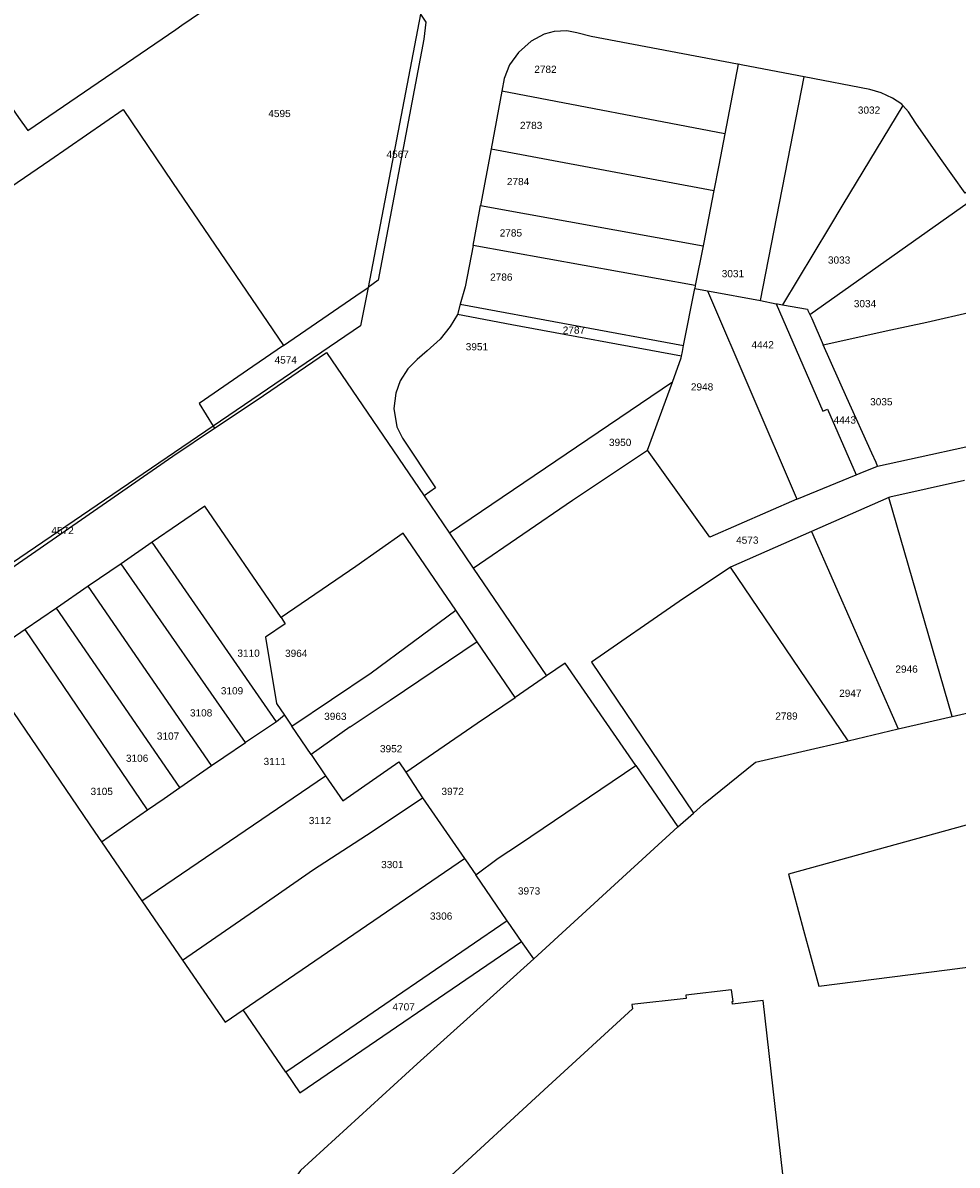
# Model space of a CAD drawing. Header units: metres. Extents: x 174165 to 174891, y 461922 to 462936.
# Tile 11 of 23: x 174292 to 174422, y 462397 to 462555. Entities that reach past the tile are written whole.
import ezdxf

# ---------------------------------------------------------------- set-up
doc = ezdxf.new("R2010")
doc.units = ezdxf.units.M
for name, color, linetype in [('B-XX-KG-GRENS_PERCEEL-G', 213, 'Continuous'), ('B-XX-KG-GRENS_PERCEEL-T20', 213, 'Continuous'), ('N-PV-KG-GRENS_PERCEEL-G', 1, 'Continuous')]:
    doc.layers.add(name, color=color, linetype=linetype)
doc.styles.add('NLCS-ISO-M500-T20', font='NLCS-ISO.ttf', dxfattribs={"height": 1})

msp = doc.modelspace()

# ---------------------------------------------------------------- linework, layer by layer
at = {"layer": 'B-XX-KG-GRENS_PERCEEL-G', "lineweight": -3, "flags": 128}
for points in [[(174391.94, 462549.57), (174391.89, 462549.58), (174371.53, 462553.43), (174369.53, 462553.91), (174368.11, 462554.19), (174366.37, 462554.13), (174364.99, 462553.74), (174363.19, 462552.79), (174361.43, 462551.21), (174360.16, 462549.5), (174359.41, 462547.59), (174359.08, 462545.8)], [(174391.94, 462549.57), (174390.1, 462539.91)], [(174401.12, 462547.79), (174392.59, 462549.44), (174391.94, 462549.57)], [(174395.08, 462516.73), (174401.12, 462547.79)], [(174414.88, 462543.82), (174414.73, 462543.99), (174413.41, 462544.83), (174411.84, 462545.6), (174410.26, 462546.03), (174401.12, 462547.79)], [(174359.08, 462545.8), (174357.6, 462537.8)], [(174390.1, 462539.91), (174359.08, 462545.8)], [(174414.88, 462543.82), (174406.51, 462530.07), (174404.68, 462526.97), (174398.11, 462516.11)], [(174425.84, 462531.69), (174425.07, 462532.81), (174423.51, 462531.66), (174420.1, 462536.46), (174416.69, 462541.39), (174415.63, 462542.94), (174414.88, 462543.82)], [(174390.1, 462539.91), (174389.26, 462535.55), (174388.57, 462531.99)], [(174357.6, 462537.8), (174356.13, 462529.92)], [(174357.6, 462537.8), (174388.57, 462531.99)], [(174388.57, 462531.99), (174387.12, 462524.57), (174387.07, 462524.32)], [(174401.92, 462514.8), (174425.84, 462531.69)], [(174355.09, 462524.39), (174355.99, 462529.14), (174356.13, 462529.92)], [(174356.13, 462529.92), (174387.07, 462524.32)], [(174355.09, 462524.39), (174353.99, 462518.61), (174353.32, 462516.21)], [(174386, 462518.81), (174355.09, 462524.39)], [(174387.07, 462524.32), (174386, 462518.81)], [(174384.37, 462510.47), (174385.92, 462518.41)], [(174386, 462518.81), (174385.92, 462518.41)], [(174385.92, 462518.41), (174387.68, 462518.07)], [(174387.68, 462518.07), (174400.04, 462489.32), (174400.13, 462489.11)], [(174387.68, 462518.07), (174387.95, 462518.02), (174395.08, 462516.73)], [(174353.32, 462516.21), (174352.92, 462514.76)], [(174353.32, 462516.21), (174384.37, 462510.47)], [(174395.08, 462516.73), (174397.26, 462516.28)], [(174397.26, 462516.28), (174403.74, 462501.33), (174404.38, 462501.61), (174408.36, 462492.49)], [(174397.26, 462516.28), (174397.41, 462516.25), (174398.11, 462516.11)], [(174398.11, 462516.11), (174401.59, 462515.5), (174401.67, 462515.33), (174401.92, 462514.8)], [(174403.8, 462510.58), (174413.17, 462512.65), (174418.21, 462513.73), (174424.66, 462515.18), (174431.11, 462516.84)], [(174411.34, 462493.72), (174429.54, 462497.67), (174431.1, 462498.26), (174432.12, 462499.22), (174432.97, 462500.83), (174433.51, 462502.55), (174433.69, 462503.92), (174433.7, 462505.25), (174431.11, 462516.84)], [(174352.92, 462514.76), (174351.92, 462513.09), (174350.51, 462511.36), (174348.7, 462509.71), (174347.33, 462508.53), (174346.04, 462507.24), (174344.94, 462505.57), (174344.36, 462503.83), (174344.06, 462501.69), (174344.5, 462499.17), (174345.26, 462497.57), (174349.89, 462490.67), (174348.28, 462489.59)], [(174384.08, 462508.99), (174360.48, 462513.36), (174352.92, 462514.76)], [(174401.92, 462514.8), (174402.2, 462514.21), (174403.8, 462510.58)], [(174384.08, 462508.99), (174384.21, 462509.65), (174384.37, 462510.47)], [(174411.34, 462493.72), (174411.14, 462494.19), (174410.57, 462495.49), (174407.06, 462503.19), (174403.8, 462510.58)], [(174382.82, 462505.39), (174384.04, 462508.76), (174384.08, 462508.99)], [(174382.82, 462505.39), (174351.82, 462484.39)], [(174379.37, 462495.9), (174381.87, 462502.74), (174382.82, 462505.39)], [(174355.12, 462479.53), (174368.9, 462488.95), (174379.37, 462495.9)], [(174400.13, 462489.11), (174388.03, 462483.84), (174379.37, 462495.9)], [(174408.36, 462492.49), (174408.91, 462492.72), (174411.34, 462493.72)], [(174400.13, 462489.11), (174408.36, 462492.49)], [(174423.42, 462491.72), (174413.03, 462489.37), (174412.92, 462489.32)], [(174348.28, 462489.59), (174351.82, 462484.39)], [(174412.92, 462489.32), (174402.18, 462484.62)], [(174421.74, 462458.89), (174412.92, 462489.32)], [(174328.39, 462472.65), (174317.8, 462488.14), (174310.48, 462483.12)], [(174352.68, 462473.68), (174345.39, 462484.38), (174338.79, 462479.74), (174328.39, 462472.65)], [(174351.82, 462484.39), (174355.12, 462479.53)], [(174402.18, 462484.62), (174390.88, 462479.68)], [(174402.18, 462484.62), (174414.19, 462457.17)], [(174310.48, 462483.12), (174306.13, 462480.13)], [(174327.77, 462458.16), (174310.48, 462483.12)], [(174306.13, 462480.13), (174301.57, 462477)], [(174323.42, 462455.27), (174306.13, 462480.13)], [(174390.88, 462479.68), (174383.77, 462474.91), (174371.54, 462466.47), (174385.74, 462445.49)], [(174407.24, 462455.52), (174390.88, 462479.68)], [(174301.57, 462477), (174297.16, 462473.97)], [(174318.73, 462452.08), (174301.57, 462477)], [(174297.16, 462473.97), (174292.82, 462471)], [(174314.31, 462449.03), (174297.16, 462473.97)], [(174329.89, 462457.58), (174340.9, 462464.98), (174352.68, 462473.68)], [(174355.67, 462469.28), (174352.68, 462473.68)], [(174328.39, 462472.65), (174328.98, 462471.78), (174326.24, 462469.94), (174327.77, 462460.71), (174328.88, 462459.07)], [(174292.82, 462471), (174286.31, 462466.53), (174302.49, 462442.84), (174303.42, 462441.49)], [(174309.8, 462445.91), (174292.82, 462471)], [(174355.67, 462469.28), (174343.54, 462461.12), (174338.02, 462457.41), (174337.99, 462457.45), (174332.58, 462453.61)], [(174360.94, 462461.55), (174355.67, 462469.28)], [(174403.18, 462421.4), (174421.01, 462423.7), (174441.72, 462426.38), (174448.58, 462427.27), (174448.58, 462427.26), (174451.29, 462406.25), (174443.67, 462405.26), (174444.64, 462401.7), (174443.42, 462401.37), (174445.79, 462392.75), (174449.74, 462378.42), (174535.18, 462401.91), (174516.61, 462469.4), (174398.96, 462436.99), (174398.94, 462436.98)], [(174377.71, 462452.08), (174367.9, 462466.3), (174365.31, 462464.55)], [(174365.31, 462464.55), (174360.94, 462461.55)], [(174345.73, 462451.15), (174355.68, 462458), (174360.94, 462461.55)], [(174421.74, 462458.89), (174430.81, 462461.01)], [(174328.88, 462459.07), (174327.77, 462458.16)], [(174328.88, 462459.07), (174329.89, 462457.58)], [(174414.19, 462457.17), (174421.74, 462458.89)], [(174327.77, 462458.16), (174323.42, 462455.27)], [(174332.58, 462453.61), (174329.89, 462457.58)], [(174407.24, 462455.52), (174414.19, 462457.17)], [(174385.74, 462445.49), (174387.12, 462446.74), (174394.35, 462452.54), (174407.24, 462455.52)], [(174318.73, 462452.08), (174320.42, 462453.25), (174323.42, 462455.27)], [(174332.58, 462453.61), (174334.58, 462450.66)], [(174334.58, 462450.66), (174336.98, 462447.19), (174344.78, 462452.58), (174345.73, 462451.15)], [(174309.04, 462433.28), (174334.58, 462450.66)], [(174314.31, 462449.03), (174318.73, 462452.08)], [(174345.73, 462451.15), (174348.06, 462447.59)], [(174358.57, 462439.21), (174361.57, 462441.17), (174377.71, 462452.08)], [(174377.71, 462452.08), (174383.58, 462443.57)], [(174309.8, 462445.91), (174312.11, 462447.51), (174314.31, 462449.03)], [(174314.7, 462425.04), (174324.68, 462431.95), (174332.91, 462437.62), (174341.05, 462442.91), (174348.06, 462447.59)], [(174348.06, 462447.59), (174353.92, 462439.15)], [(174303.42, 462441.49), (174309.8, 462445.91)], [(174383.58, 462443.57), (174385.74, 462445.49)], [(174383.58, 462443.57), (174375.32, 462436.03), (174363.52, 462425.22)], [(174303.42, 462441.49), (174309.04, 462433.28)], [(174323.1, 462418.12), (174353.92, 462439.15)], [(174353.92, 462439.15), (174354.05, 462438.96), (174355.47, 462436.88)], [(174355.47, 462436.88), (174358.57, 462439.21)], [(174359.84, 462430.5), (174355.47, 462436.88)], [(174398.94, 462436.98), (174401.05, 462429.22), (174403.18, 462421.4)], [(174309.04, 462433.28), (174314.7, 462425.04)], [(174359.84, 462430.5), (174343.55, 462419.38), (174334.85, 462413.43), (174329.05, 462409.47)], [(174361.84, 462427.62), (174359.96, 462430.33), (174359.84, 462430.5)], [(174363.52, 462425.22), (174361.84, 462427.62)], [(174363.52, 462425.22), (174359.33, 462421.41), (174347.32, 462410.64), (174331.1, 462395.81), (174324.13, 462385.93)], [(174314.7, 462425.04), (174320.61, 462416.42)], [(174398.43, 462392.85), (174395.44, 462419.43), (174391.17, 462418.94), (174391.13, 462419.29), (174391.25, 462419.3), (174391.05, 462420.92), (174384.68, 462420.18), (174384.71, 462419.71), (174377.19, 462418.89), (174377.25, 462418.29), (174365.53, 462407.51), (174350.86, 462393.99)], [(174320.61, 462416.42), (174323.1, 462418.12)], [(174329.05, 462409.47), (174323.1, 462418.12)]]:
    msp.add_lwpolyline(points, dxfattribs=at)
at = {"layer": 'N-PV-KG-GRENS_PERCEEL-G', "lineweight": -3, "flags": 128}
for points in [[(174276.34, 462565.09), (174289.68, 462545.5), (174289.62, 462545.45), (174291.89, 462542.17), (174293.15, 462540.33), (174313.75, 462554.4), (174314.59, 462554.97), (174338.49, 462571.24)], [(174347.79, 462556.53), (174340.48, 462518.55)], [(174347.79, 462556.53), (174348.5, 462555.4), (174348.23, 462553.07), (174341.89, 462519.53), (174340.48, 462518.55)], [(174278.7, 462527.02), (174279.96, 462525.17), (174288.14, 462530.7), (174296.24, 462536.23), (174306.42, 462543.26), (174313.28, 462533.13), (174328.75, 462510.47)], [(174340.48, 462518.55), (174339.45, 462513.21), (174318.94, 462499.25)], [(174328.75, 462510.47), (174338.78, 462517.38), (174340.48, 462518.55)], [(174328.75, 462510.47), (174324.47, 462507.53), (174317.02, 462502.39)], [(174319.12, 462498.96), (174324.64, 462502.65), (174325.94, 462503.54), (174334.73, 462509.51), (174348.28, 462489.59)], [(174317.02, 462502.39), (174318.94, 462499.25)], [(174318.94, 462499.25), (174281.27, 462473.62)], [(174281.58, 462473.13), (174286.11, 462476.28), (174286.66, 462476.66), (174313.33, 462495.09), (174319.12, 462498.96)], [(174318.94, 462499.25), (174319.12, 462498.96)], [(174355.12, 462479.53), (174365.31, 462464.55)], [(174329.05, 462409.47), (174331.02, 462406.58), (174361.84, 462427.62)]]:
    msp.add_lwpolyline(points, dxfattribs=at)

# ---------------------------------------------------------------- texts
at = {"layer": 'B-XX-KG-GRENS_PERCEEL-T20', "lineweight": -3, "char_height": 1, "width": 6, "attachment_point": 5, "style": 'NLCS-ISO-M500-T20'}
for s, insert in [('{\\fArial|b0|i0;2782}', (174365.16, 462548.85)), ('{\\fArial|b0|i0;4595}', (174328.17, 462542.71)), ('{\\fArial|b0|i0;3032}', (174410.16, 462543.18)), ('{\\fArial|b0|i0;2783}', (174363.17, 462541.05)), ('{\\fArial|b0|i0;4567}', (174344.61, 462537.04)), ('{\\fArial|b0|i0;2784}', (174361.35, 462533.25)), ('{\\fArial|b0|i0;2785}', (174360.35, 462526.11)), ('{\\fArial|b0|i0;3033}', (174406, 462522.34)), ('{\\fArial|b0|i0;2786}', (174359.02, 462519.97)), ('{\\fArial|b0|i0;3031}', (174391.23, 462520.45)), ('{\\fArial|b0|i0;3034}', (174409.6, 462516.28)), ('{\\fArial|b0|i0;2787}', (174369.12, 462512.6)), ('{\\fArial|b0|i0;4442}', (174395.37, 462510.57)), ('{\\fArial|b0|i0;3951}', (174355.63, 462510.29)), ('{\\fArial|b0|i0;4574}', (174329.04, 462508.45)), ('{\\fArial|b0|i0;2948}', (174386.94, 462504.71)), ('{\\fArial|b0|i0;3035}', (174411.87, 462502.64)), ('{\\fArial|b0|i0;4443}', (174406.79, 462500.11)), ('{\\fArial|b0|i0;3950}', (174375.55, 462497)), ('{\\fArial|b0|i0;4572}', (174298, 462484.74)), ('{\\fArial|b0|i0;4573}', (174393.23, 462483.41)), ('{\\fArial|b0|i0;3110}', (174323.87, 462467.7)), ('{\\fArial|b0|i0;3964}', (174330.5, 462467.68)), ('{\\fArial|b0|i0;2946}', (174415.38, 462465.49)), ('{\\fArial|b0|i0;3109}', (174321.57, 462462.47)), ('{\\fArial|b0|i0;2947}', (174407.56, 462462.13)), ('{\\fArial|b0|i0;3108}', (174317.27, 462459.4)), ('{\\fArial|b0|i0;3963}', (174335.94, 462458.92)), ('{\\fArial|b0|i0;2789}', (174398.68, 462458.96)), ('{\\fArial|b0|i0;3107}', (174312.67, 462456.18)), ('{\\fArial|b0|i0;3952}', (174343.7, 462454.42)), ('{\\fArial|b0|i0;3106}', (174308.37, 462453.1)), ('{\\fArial|b0|i0;3111}', (174327.51, 462452.65)), ('{\\fArial|b0|i0;3105}', (174303.45, 462448.49)), ('{\\fArial|b0|i0;3972}', (174352.25, 462448.49)), ('{\\fArial|b0|i0;3112}', (174333.8, 462444.44)), ('{\\fArial|b0|i0;3301}', (174343.86, 462438.32)), ('{\\fArial|b0|i0;3973}', (174362.88, 462434.65)), ('{\\fArial|b0|i0;3306}', (174350.65, 462431.16)), ('{\\fArial|b0|i0;4707}', (174345.44, 462418.54))]:
    msp.add_mtext(s, dxfattribs=dict(at, insert=insert))

doc.saveas('drawing.dxf')
